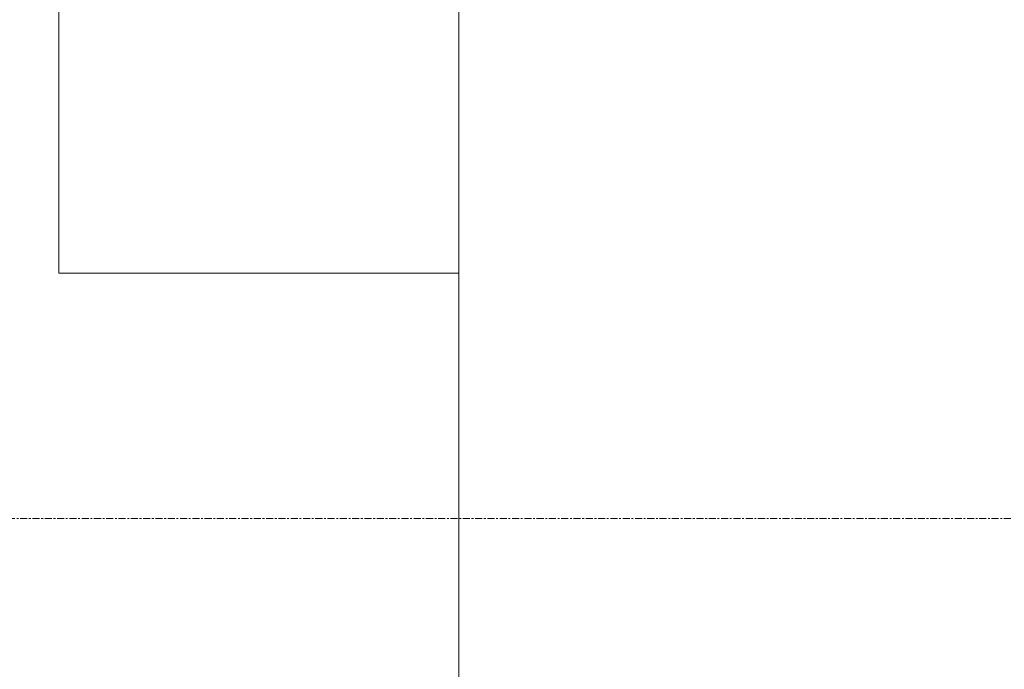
# Model space of a CAD drawing. Header units: millimetres. Extents: x -3388 to 301539, y -5590 to 54660.
# Tile 112 of 216: x 55652 to 57334, y 19542 to 20652. Entities that reach past the tile are written whole.
import ezdxf

# ---------------------------------------------------------------- set-up
doc = ezdxf.new("R2010")
doc.units = ezdxf.units.MM
doc.linetypes.add('stramienlijn', pattern=[21, 12, -3, 3, -3])
for name, color, linetype, lineweight in [('A-FLOR', 192, 'Continuous', 13), ('I-FURN', 30, 'Continuous', 13), ('S-GRID', 1, 'Continuous', 9)]:
    doc.layers.add(name, color=color, linetype=linetype, lineweight=lineweight)

# ---------------------------------------------------------------- blocks, each defined once
blk = doc.blocks.new('stadhuis Zoetermeer_constructie_4_rvt-1-4e verdieping - bouwdeel 3_ 4_ 5')
at = {"layer": 'A-FLOR', "color": 8, "lineweight": 9}
blk.add_line((56401.9, 33600), (56401.9, 18600), dxfattribs=at)
blk = doc.blocks.new('82_FU_WPB_AV_oth_tapijt - 4550x4550x20-18287897-4e verdieping - bouwdeel 3_ 4_ 5')
at = {"layer": 'I-FURN', "color": 8, "lineweight": 9}
for p, q in [((7619.1, 2275), (6935.9, 2275)), ((7619.1, -2156.6), (7619.1, 2275))]:
    blk.add_line(p, q, dxfattribs=at)
blk = doc.blocks.new('Stadhuis Zoetermeer_OTH_interieur_rvt-1-4e verdieping - bouwdeel 3_ 4_ 5')
at = {"color": 8, "lineweight": 9, "rotation": 180}
blk.add_blockref('82_FU_WPB_AV_oth_tapijt - 4550x4550x20-18287897-4e verdieping - bouwdeel 3_ 4_ 5', (63337.8, 22494.2), dxfattribs=at)

msp = doc.modelspace()

# ---------------------------------------------------------------- linework, layer by layer
at = {"layer": 'S-GRID', "linetype": 'stramienlijn'}
msp.add_line((130950, 19800), (-2788.087, 19800), dxfattribs=at)

# ---------------------------------------------------------------- block references
at = {"lineweight": 5}
for name in ['stadhuis Zoetermeer_constructie_4_rvt-1-4e verdieping - bouwdeel 3_ 4_ 5', 'Stadhuis Zoetermeer_OTH_interieur_rvt-1-4e verdieping - bouwdeel 3_ 4_ 5']:
    msp.add_blockref(name, (0, 0), dxfattribs=at)

doc.saveas('drawing.dxf')
